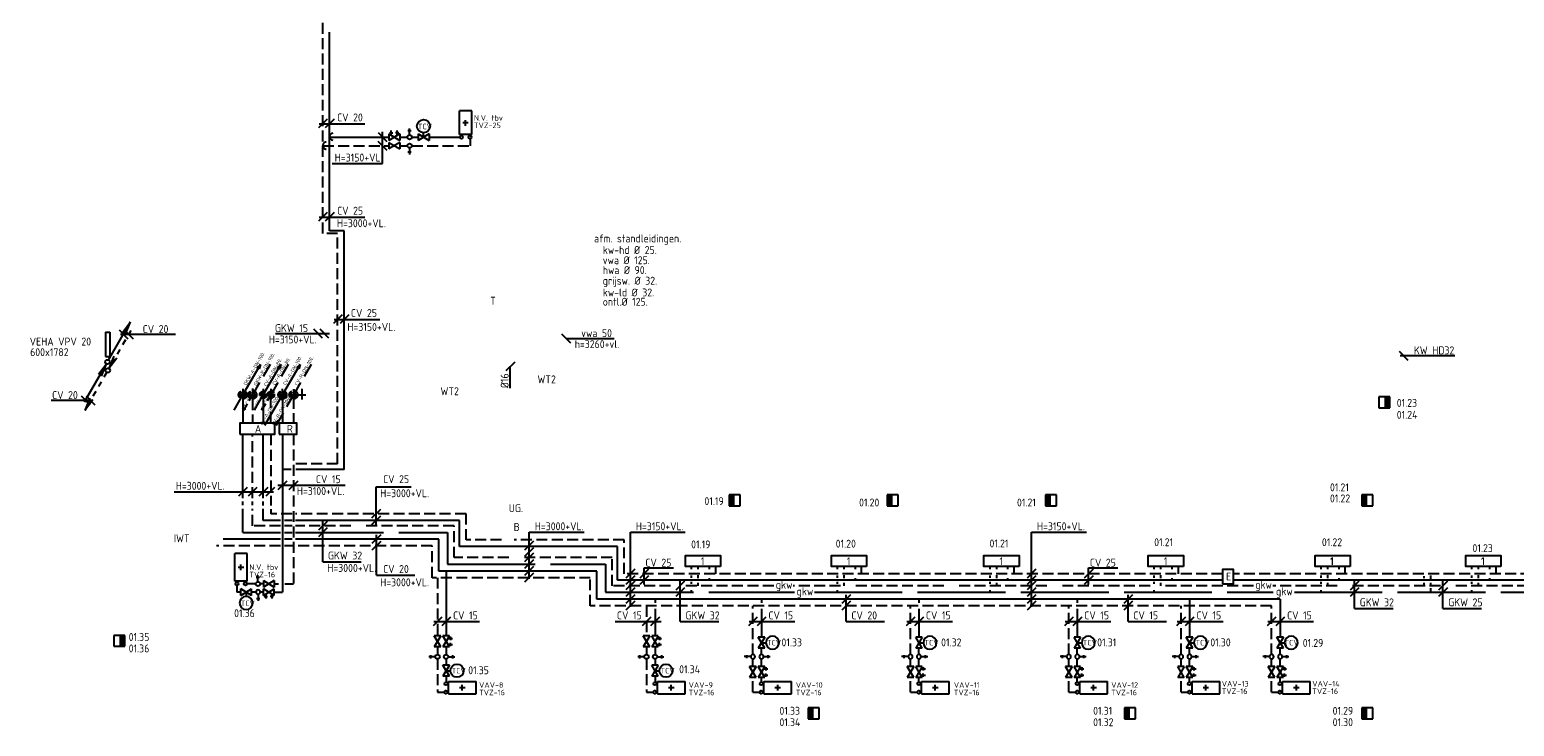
# Model space of a CAD drawing. Header units: millimetres. Extents: x -66418 to 28893, y 2823 to 51696.
# Tile 1 of 8: x -66418 to -32620, y 12749 to 28610. Entities that reach past the tile are written whole.
import ezdxf

# ---------------------------------------------------------------- set-up
doc = ezdxf.new("R2010")
doc.units = ezdxf.units.MM
doc.header["$LTSCALE"] = 50
for name, pattern in [('2322105', [47, 40, -7]), ('2322106', [47, 5, -2, 5, -2, 5, -2, 5, -2, 5, -2, 5, -7]), ('2322107', [2000, 1000, 1000]), ('2322108', [7, 5, -2]), ('DASHED2', [9.525, 6.35, -3.175]), ('HIDDEN', [0.375, 0.25, -0.125]), ('HIDDEN2', [4.7625, 3.175, -1.5875]), ('KOUDWATER', [8.4, 4.8, -1.2, 1.2, -1.2]), ('KW', [7, 4, -1, 1, -1])]:
    doc.linetypes.add(name, pattern=pattern)
for name, color, linetype in [('51-LEIDING', 3, 'Continuous'), ('52', 3, 'Continuous'), ('60', 7, 'Continuous'), ('60-CV', 3, 'Continuous'), ('60-TXT', 1, 'Continuous'), ('7KADERHALMOS', 2, 'Continuous'), ('SYM-W', 7, 'Continuous'), ('Thermostaat', 160, 'Continuous'), ('WL522---_VWA', 2, 'Continuous'), ('WL5310--_KW', 2, 'KOUDWATER'), ('WL532---_DBL', 6, 'Continuous'), ('WL532---_KW-LD', 5, 'KW'), ('WL550---_AANVOER', 4, 'Continuous'), ('WL550---_RETOUR', 4, 'Continuous'), ('WL5501--', 130, 'Continuous'), ('WL5501--_GKW-A', 4, 'Continuous'), ('WL5501-GKW', 4, 'Continuous'), ('WL5502--', 130, 'Continuous'), ('WL5502--_GKW-R', 4, 'HIDDEN'), ('WL561---_AANVOER', 10, 'Continuous'), ('WL561---_RETOUR', 10, 'Continuous'), ('WL5611--_CV-A', 3, 'Continuous'), ('WL5612--_CV-R', 3, 'DASHED2')]:
    doc.layers.add(name, color=color, linetype=linetype)
doc.styles.add('BURO-018', font='ISO96.shx', dxfattribs={"height": 90})
doc.styles.add('ISO', font='ISO.SHX')

# ---------------------------------------------------------------- blocks, each defined once
blk = doc.blocks.new('PR')
at = {"layer": 'WL532---_KW-LD', "color": 7, "linetype": 'HIDDEN2'}
blk.add_line((200, 346), (0, 0), dxfattribs=at)
at = {"layer": 'WL532---_KW-LD', "color": 7}
for p, q in [((0, 0), (12, 51)), ((0, 0), (21, 46)), ((0, 0), (29, 41)), ((38, 36), (0, 0)), ((38, 36), (12, 51))]:
    blk.add_line(p, q, dxfattribs=at)
blk = doc.blocks.new('PA')
at = {"layer": 'WL532---_KW-LD', "color": 7, "linetype": 'Continuous'}
blk.add_line((0, 0), (200, 346), dxfattribs=at)
at = {"layer": 'WL532---_KW-LD', "color": 7}
for p, q in [((162, 311), (200, 346)), ((200, 346), (171, 306)), ((200, 346), (179, 301)), ((200, 346), (188, 296)), ((162, 311), (188, 296))]:
    blk.add_line(p, q, dxfattribs=at)
blk = doc.blocks.new('001')
at = {"layer": '60', "color": 1, "linetype": 'Continuous'}
for p in [(0.25, 0.43), (3.42, 6.7), (4.1, 6.31)]:
    blk.add_line(p, (5.25, 9.09), dxfattribs=at)
blk.add_circle((0, 0), 0.5, dxfattribs=at)
blk = doc.blocks.new('004')
at = {"layer": '60', "color": 1, "linetype": 'Continuous'}
for p, q in [((3.42, 6.7), (5.25, 9.09)), ((4, 6.93), (5.25, 9.09)), ((4.1, 6.31), (5.25, 9.09)), ((1.5, 2.6), (2.13, 3.68)), ((2.75, 4.76), (3.38, 5.85)), ((0.25, 0.43), (0.88, 1.52))]:
    blk.add_line(p, q, dxfattribs=at)
blk.add_circle((0, 0), 0.5, dxfattribs=at)
blk = doc.blocks.new('005')
at = {"layer": '60', "color": 1, "linetype": 'Continuous'}
for p, q in [((-2.08, -2.82), (-0.25, -0.43)), ((-1.5, -2.6), (-0.25, -0.43)), ((-1.4, -3.22), (-0.25, -0.43)), ((-4, -6.93), (-3.38, -5.85)), ((-2.75, -4.76), (-2.13, -3.68)), ((-5.25, -9.09), (-4.63, -8.01))]:
    blk.add_line(p, q, dxfattribs=at)
blk.add_circle((0, 0), 0.5, dxfattribs=at)
blk = doc.blocks.new('006')
at = {"layer": '60', "linetype": 'Continuous'}
for name in ['004', '005']:
    blk.add_blockref(name, (0, 0), dxfattribs=at)
blk = doc.blocks.new('W6-16')
at = {"layer": 'SYM-W', "color": 2}
for p, q in [((0, 9), (0, -9)), ((0, 9), (8, 9)), ((2.25, 0), (5.85, 0)), ((4.05, 1.8), (4.05, -1.8)), ((8, 9), (8, -9)), ((0, -9), (8, -9))]:
    blk.add_line(p, q, dxfattribs=at)
blk = doc.blocks.new('3-12')
at = {"layer": 'SYM-W', "color": 2}
for p, q in [((-2.5, 1.5), (-2.5, -1.5)), ((2.5, 1.5), (-2.5, -1.5)), ((-2.5, 1.5), (2.5, -1.5)), ((0, 0), (0, 2)), ((2.5, 1.5), (2.5, -1.5))]:
    blk.add_line(p, q, dxfattribs=at)
blk.add_circle((0, 5), 3, dxfattribs=at)
blk = doc.blocks.new('W3-31')
at = {"layer": 'SYM-W', "color": 2}
for p, q in [((-0.75, 3), (0.75, 3)), ((0, 1), (0, 4))]:
    blk.add_line(p, q, dxfattribs=at)
blk.add_circle((0, 0), 1, dxfattribs=at)
blk = doc.blocks.new('A$C796256B5')
at = {"layer": 'SYM-W', "color": 7}
blk.add_line((319, 592), (119, 392), dxfattribs=at)
at = {"layer": 'WL5501--_GKW-A', "color": 7}
blk.add_line((215, 3), (215, 488), dxfattribs=at)
at = {"layer": 'WL5501--_GKW-A', "color": 7, "style": 'ISO'}
blk.add_text('%%c16', height=180, rotation=90, dxfattribs=at).set_placement((180, 0))
blk = doc.blocks.new('SW30485012')
at = {"color": 0, "linetype": 'Continuous'}
for p, q in [((-2.5, 2.5), (-2.5, -2.5)), ((2.5, 2.5), (-2.5, 2.5)), ((2.5, -2.5), (2.5, 2.5)), ((-2.5, -2.5), (2.5, -2.5))]:
    blk.add_line(p, q, dxfattribs=at)
blk.add_solid([(-2.5, 0), (2.5, 0), (-2.5, -2.5), (2.5, -2.5)], dxfattribs=at)
at = {"color": 0, "linetype": 'Continuous', "style": 'BURO-018', "flags": 1}
blk.add_attdef('W_ID', (0, 0), '', height=1.8, dxfattribs=at)

msp = doc.modelspace()

# ---------------------------------------------------------------- linework, layer by layer
at = {"layer": '60', "color": 2, "linetype": 'Continuous'}
for p, q in [((-64692, 21723), (-64692, 21166)), ((-64592, 21723), (-64592, 21166))]:
    msp.add_line(p, q, dxfattribs=at)
at = {"layer": '60', "color": 1, "linetype": 'Continuous'}
for p in [(-65172, 20137), (-64855, 20764), (-64787, 20725)]:
    msp.add_line(p, (-64672, 21003), dxfattribs=at)
at = {"layer": '60', "color": 2, "linetype": 'Continuous'}
for points in [[(-61634, 19401), (-60834, 19401), (-60834, 19651), (-61634, 19651)], [(-60739, 19401), (-60334, 19401), (-60334, 19651), (-60739, 19651)]]:
    msp.add_lwpolyline(points, close=True, dxfattribs=at)
at = {"layer": '60-CV', "color": 7}
for p, q in [((-64349, 21675), (-63102, 21675)), ((-61567, 20434), (-61567, 20192)), ((-61347, 20438), (-61347, 20190)), ((-61102, 20436), (-61102, 20190)), ((-60931, 20436), (-60931, 20190)), ((-60747, 20295), (-60585, 20295)), ((-60664, 20172), (-60664, 20436)), ((-60529, 20295), (-60304, 20295)), ((-60413, 20428), (-60413, 20188)), ((-65929, 20172), (-64983, 20172)), ((-60568, 18333), (-60768, 18133)), ((-60315, 18333), (-60515, 18133)), ((-61245, 18190), (-61445, 17990)), ((-60999, 18190), (-61199, 17990)), ((-60846, 18190), (-61046, 17990)), ((-58533, 18205), (-57731, 18205)), ((-58533, 17341), (-58533, 18205)), ((-58433, 17686), (-58633, 17486)), ((-59646, 17265), (-59846, 17065)), ((-58433, 17536), (-58633, 17336)), ((-58426, 17108), (-58626, 16908)), ((-58426, 16960), (-58626, 16760)), ((-54950, 16963), (-55150, 16763)), ((-55050, 16107), (-55050, 17173)), ((-55050, 17173), (-53795, 17173)), ((-52744, 15469), (-52744, 17173)), ((-52744, 17173), (-51495, 17173)), ((-43611, 15469), (-43611, 17173)), ((-43611, 17173), (-42362, 17173)), ((-54950, 16813), (-55150, 16613)), ((-54950, 16691), (-55150, 16491)), ((-54950, 16541), (-55150, 16341)), ((-54950, 16384), (-55150, 16184)), ((-54950, 16234), (-55150, 16034)), ((-52430, 15979), (-52430, 16356)), ((-52430, 16356), (-51761, 16356)), ((-43511, 16325), (-43711, 16125)), ((-42211, 16324), (-42411, 16124)), ((-42311, 15979), (-42311, 16356)), ((-42311, 16356), (-41642, 16356)), ((-51508, 16051), (-51708, 15851)), ((-51508, 15903), (-51708, 15703)), ((-43511, 16175), (-43711, 15975)), ((-43511, 16053), (-43711, 15853)), ((-43511, 15903), (-43711, 15703)), ((-42211, 16174), (-42411, 15974)), ((-36158, 16051), (-36358, 15851)), ((-36158, 15903), (-36358, 15703)), ((-34143, 16051), (-34343, 15851)), ((-34143, 15903), (-34343, 15703)), ((-47730, 15745), (-47930, 15545)), ((-47730, 15597), (-47930, 15397)), ((-43511, 15746), (-43711, 15546)), ((-43511, 15596), (-43711, 15396)), ((-41312, 15745), (-41512, 15545)), ((-41312, 15597), (-41512, 15397)), ((-40107, 15233), (-40307, 15033)), ((-39913, 15233), (-40113, 15033)), ((-38045, 15233), (-38245, 15033)), ((-37851, 15233), (-38051, 15033))]:
    msp.add_line(p, q, dxfattribs=at)
at = {"layer": '60-CV', "color": 7, "linetype": 'HIDDEN2'}
for centre, radius in [((-61567, 20295), 95), ((-61347, 20295), 95), ((-61102, 20295), 80), ((-60931, 20295), 80), ((-60664, 20295), 95), ((-60413, 20295), 95)]:
    msp.add_circle(centre, radius, dxfattribs=at)
at = {"layer": '60-CV', "linetype": '2322105'}
msp.add_circle((-61567, 20295), 60, dxfattribs=at)
at = {"layer": '7KADERHALMOS', "linetype": 'Continuous'}
for p, q in [((-64692, 21723), (-64592, 21723)), ((-64692, 21166), (-64592, 21166))]:
    msp.add_line(p, q, dxfattribs=at)
at = {"layer": 'SYM-W', "color": 2}
for p, q in [((-56355, 26761), (-56635, 26761)), ((-56635, 26222), (-56635, 26761)), ((-56355, 26222), (-56355, 26761)), ((-56434, 26486), (-56560, 26486)), ((-56497, 26423), (-56497, 26549)), ((-58243, 26238), (-57993, 26088)), ((-57993, 26238), (-58243, 26088)), ((-58243, 26238), (-58243, 26088)), ((-57993, 26044), (-58243, 25894)), ((-58243, 26044), (-57993, 25894)), ((-58243, 26044), (-58243, 25894)), ((-58225, 26262), (-58150, 26262)), ((-58187, 26204), (-58187, 26312)), ((-58012, 26262), (-58087, 26262)), ((-58049, 26204), (-58049, 26312)), ((-57993, 26238), (-57993, 26088)), ((-57993, 26044), (-57993, 25894)), ((-56355, 26222), (-56635, 26222))]:
    msp.add_line(p, q, dxfattribs=at)
at = {"layer": 'SYM-W', "color": 7}
for p, q in [((-59643, 26572), (-59843, 26372)), ((-59490, 26572), (-59690, 26372)), ((-58489, 26069), (-58289, 25869)), ((-58486, 26266), (-58286, 26066)), ((-59643, 24447), (-59843, 24247)), ((-59490, 24447), (-59690, 24247)), ((-59305, 22117), (-59505, 21917)), ((-59152, 22117), (-59352, 21917)), ((-64385, 21774), (-64185, 21574)), ((-64266, 21774), (-64066, 21574)), ((-59753, 21590), (-59953, 21790)), ((-59605, 21590), (-59805, 21790)), ((-54101, 21476), (-54301, 21676)), ((-65248, 20271), (-65048, 20071)), ((-65134, 20271), (-64934, 20071)), ((-61465, 18190), (-61665, 17990)), ((-59646, 17413), (-59846, 17213)), ((-52330, 16174), (-52530, 15974)), ((-57033, 15233), (-57233, 15033)), ((-56839, 15233), (-57039, 15033)), ((-52276, 15233), (-52476, 15033)), ((-52082, 15233), (-52282, 15033)), ((-49853, 15233), (-50053, 15033)), ((-49659, 15233), (-49859, 15033)), ((-46267, 15233), (-46467, 15033)), ((-46073, 15233), (-46273, 15033)), ((-42662, 15233), (-42862, 15033)), ((-42468, 15233), (-42668, 15033))]:
    msp.add_line(p, q, dxfattribs=at)
at = {"layer": 'SYM-W', "color": 2, "linetype": 'Continuous'}
for points in [[(-50690, 16388), (-51490, 16388), (-51490, 16638), (-50690, 16638)], [(-47367, 16388), (-48167, 16388), (-48167, 16638), (-47367, 16638)], [(-43894, 16388), (-44694, 16388), (-44694, 16638), (-43894, 16638)], [(-40154, 16388), (-40954, 16388), (-40954, 16638), (-40154, 16638)], [(-36356, 16388), (-37156, 16388), (-37156, 16638), (-36356, 16638)], [(-32925, 16388), (-33725, 16388), (-33725, 16638), (-32925, 16638)], [(-39263, 15992), (-39013, 15992), (-39013, 16319), (-39263, 16319)]]:
    msp.add_lwpolyline(points, close=True, dxfattribs=at)
at = {"layer": 'WL5310--_KW', "color": 7, "linetype": 'Continuous'}
for p, q in [((-35243, 21289), (-35043, 21089)), ((-35220, 21190), (-33974, 21190))]:
    msp.add_line(p, q, dxfattribs=at)
at = {"layer": 'WL532---_DBL', "color": 7}
for p, q in [((-60294, 20295), (-60132, 20295)), ((-60223, 20432), (-60223, 20190))]:
    msp.add_line(p, q, dxfattribs=at)
at = {"layer": 'WL550---_AANVOER', "color": 7}
msp.add_line((-61669, 20295), (-61479, 20295), dxfattribs=at)
at = {"layer": 'WL550---_RETOUR', "color": 7}
msp.add_line((-61427, 20295), (-61264, 20295), dxfattribs=at)
at = {"layer": 'WL5501--', "linetype": '2322105'}
for p, q in [((-61567, 20195), (-61567, 19651)), ((-61567, 17946), (-61567, 19397)), ((-61567, 17783), (-61567, 17866)), ((-61567, 17163), (-61567, 17697)), ((-61567, 17163), (-60709, 17163)), ((-60616, 17163), (-60445, 17163)), ((-60364, 17163), (-56908, 17163)), ((-56908, 17163), (-56908, 16439)), ((-56908, 16439), (-53307, 16439)), ((-53307, 16439), (-53307, 15801)), ((-51351, 16324), (-51351, 16388)), ((-48028, 16324), (-48028, 16388)), ((-44554, 16324), (-44554, 16388)), ((-40815, 16324), (-40815, 16388)), ((-37017, 16324), (-37017, 16388)), ((-33585, 16324), (-33585, 16388)), ((-51351, 16130), (-51351, 16180)), ((-51351, 15992), (-51351, 16042)), ((-48028, 16130), (-48028, 16180)), ((-48028, 15992), (-48028, 16042)), ((-44554, 16130), (-44554, 16180)), ((-44554, 15992), (-44554, 16042)), ((-40815, 16130), (-40815, 16180)), ((-40815, 15992), (-40815, 16042)), ((-37017, 16130), (-37017, 16180)), ((-37017, 15992), (-37017, 16042)), ((-34522, 16110), (-34522, 16182)), ((-34522, 15979), (-34522, 16015)), ((-34522, 15801), (-34522, 15894)), ((-33585, 16130), (-33585, 16180)), ((-33585, 15992), (-33585, 16042)), ((-53307, 15801), (-49010, 15801)), ((-51351, 15800), (-51351, 15850)), ((-48554, 15801), (-38107, 15801)), ((-48028, 15800), (-48028, 15850)), ((-44554, 15800), (-44554, 15850)), ((-40815, 15800), (-40815, 15850)), ((-37627, 15801), (-29126, 15801)), ((-37017, 15800), (-37017, 15850)), ((-33585, 15800), (-33585, 15850))]:
    msp.add_line(p, q, dxfattribs=at)
for centre, radius, start, end in [((-61561, 20265), 30.6, 101.1838, 258.8162), ((-61572, 20325), 30.5, 280.0223, 79.9777)]:
    msp.add_arc(centre, radius, start, end, dxfattribs=at)
at = {"layer": 'WL5501--_GKW-A', "color": 7}
for p, q in [((-59826, 26470), (-58785, 26470)), ((-58384, 25561), (-58384, 26285)), ((-59535, 25561), (-58384, 25561)), ((-59826, 24345), (-58785, 24345)), ((-59488, 22015), (-58447, 22015)), ((-60823, 21690), (-59591, 21690)), ((-54200, 21576), (-53114, 21576)), ((-63129, 18088), (-60867, 18088)), ((-59239, 18231), (-60769, 18231)), ((-59746, 16494), (-59746, 17415)), ((-58526, 16189), (-58526, 17110)), ((-59746, 16494), (-58870, 16494)), ((-52644, 16325), (-52844, 16125)), ((-52330, 16324), (-52530, 16124)), ((-58526, 16189), (-57649, 16189)), ((-52644, 16175), (-52844, 15975)), ((-52644, 16053), (-52844, 15853)), ((-52644, 15903), (-52844, 15703)), ((-51608, 15132), (-51608, 16053)), ((-36258, 15428), (-36258, 16053)), ((-34243, 15428), (-34243, 16053)), ((-52644, 15746), (-52844, 15546)), ((-52644, 15596), (-52844, 15396)), ((-47830, 15132), (-47830, 15741)), ((-41412, 15132), (-41412, 15741)), ((-36258, 15428), (-35381, 15428)), ((-34243, 15428), (-33366, 15428)), ((-57218, 15132), (-56177, 15132)), ((-53086, 15132), (-52044, 15132)), ((-51608, 15132), (-50731, 15132)), ((-50038, 15132), (-48997, 15132)), ((-47830, 15132), (-46954, 15132)), ((-46452, 15132), (-45410, 15132)), ((-42847, 15132), (-41805, 15132)), ((-41412, 15132), (-40535, 15132)), ((-40292, 15132), (-39250, 15132)), ((-38230, 15132), (-37189, 15132))]:
    msp.add_line(p, q, dxfattribs=at)
at = {"layer": 'WL5502--', "linetype": '2322106'}
for p, q in [((-61347, 20196), (-61347, 19651)), ((-61347, 17944), (-61347, 19397)), ((-61347, 17781), (-61347, 17866)), ((-61347, 17313), (-61347, 17701)), ((-60709, 17313), (-61347, 17313)), ((-60445, 17313), (-60616, 17313)), ((-56758, 17313), (-60364, 17313)), ((-56758, 16589), (-56758, 17313)), ((-53157, 16589), (-56758, 16589)), ((-53157, 15951), (-53157, 16589)), ((-51201, 16324), (-51201, 16388)), ((-47878, 16324), (-47878, 16388)), ((-44404, 16324), (-44404, 16388)), ((-40665, 16324), (-40665, 16388)), ((-36867, 16324), (-36867, 16388)), ((-33435, 16324), (-33435, 16388)), ((-49480, 15951), (-53157, 15951)), ((-51201, 16120), (-51201, 16187)), ((-51201, 15951), (-51201, 16018)), ((-38559, 15951), (-49036, 15951)), ((-47878, 16120), (-47878, 16187)), ((-47878, 15951), (-47878, 16018)), ((-44404, 16120), (-44404, 16187)), ((-44404, 15951), (-44404, 16018)), ((-40665, 16120), (-40665, 16187)), ((-40665, 15951), (-40665, 16018)), ((-29602, 15951), (-38117, 15951)), ((-36867, 16120), (-36867, 16187)), ((-36867, 15951), (-36867, 16018)), ((-34672, 16120), (-34672, 16166)), ((-34672, 15951), (-34672, 16019)), ((-33435, 16120), (-33435, 16187)), ((-33435, 15951), (-33435, 16018))]:
    msp.add_line(p, q, dxfattribs=at)
msp.add_circle((-61347, 20295), 60, dxfattribs=at)
for centre, radius, start, end in [((-61341, 20265), 30.6, 101.1838, 258.8162), ((-61352, 20325), 30.5, 280.0223, 79.9777)]:
    msp.add_arc(centre, radius, start, end, dxfattribs=at)
at = {"layer": 'WL561---_AANVOER', "linetype": '2322107'}
for p, q in [((-59595, 24030), (-59595, 28552)), ((-59595, 26163), (-58244, 26163)), ((-57995, 26163), (-57820, 26163)), ((-57717, 26163), (-57576, 26163)), ((-57325, 26163), (-56622, 26163)), ((-59257, 24030), (-59595, 24030)), ((-59257, 18593), (-59257, 24030)), ((-61101, 20202), (-61101, 19651)), ((-60664, 20194), (-60664, 19651)), ((-61101, 17944), (-61101, 19397)), ((-60664, 19401), (-60664, 15806)), ((-60467, 18593), (-60664, 18593)), ((-59257, 18593), (-60360, 18593)), ((-61101, 17777), (-61101, 17868)), ((-61101, 17436), (-61101, 17697)), ((-60709, 17436), (-61101, 17436)), ((-60445, 17436), (-60616, 17436)), ((-56635, 17436), (-60364, 17436)), ((-56635, 16841), (-56635, 17436)), ((-60709, 17008), (-62014, 17008)), ((-60445, 17008), (-60616, 17008)), ((-57106, 17008), (-60364, 17008)), ((-57106, 16283), (-57106, 17008)), ((-53034, 16841), (-56635, 16841)), ((-53034, 16074), (-53034, 16841)), ((-53505, 16283), (-57106, 16283)), ((-56939, 16283), (-56939, 14808)), ((-53505, 15645), (-53505, 16283)), ((-50951, 16388), (-50951, 16324)), ((-47628, 16388), (-47628, 16324)), ((-44154, 16388), (-44154, 16324)), ((-40415, 16388), (-40415, 16324)), ((-36617, 16388), (-36617, 16324)), ((-33185, 16388), (-33185, 16324)), ((-61699, 15958), (-61699, 15806)), ((-39261, 16074), (-53034, 16074)), ((-50951, 16124), (-50951, 16074)), ((-47628, 16124), (-47628, 16074)), ((-44154, 16124), (-44154, 16074)), ((-40415, 16124), (-40415, 16074)), ((-22078, 16074), (-39013, 16074)), ((-36617, 16124), (-36617, 16074)), ((-33185, 16124), (-33185, 16074)), ((-61615, 15806), (-61699, 15806)), ((-61272, 15806), (-61364, 15806)), ((-61098, 15806), (-61169, 15806)), ((-60850, 15806), (-60664, 15806)), ((-37951, 15645), (-53505, 15645)), ((-52182, 15645), (-52182, 15557)), ((-49759, 15645), (-49759, 15557)), ((-46173, 15645), (-46173, 15557)), ((-42568, 15645), (-42568, 15557)), ((-40013, 15645), (-40013, 14779)), ((-37951, 15645), (-37951, 14779)), ((-52182, 15427), (-52182, 14808)), ((-49759, 15427), (-49759, 14779)), ((-46173, 15427), (-46173, 14779)), ((-42568, 15427), (-42568, 14779)), ((-56939, 14559), (-56939, 14384)), ((-52182, 14559), (-52182, 14384)), ((-56939, 14282), (-56939, 14141)), ((-52182, 14282), (-52182, 14141)), ((-49759, 14386), (-49759, 14527)), ((-49759, 14109), (-49759, 14284)), ((-46173, 14386), (-46173, 14527)), ((-46173, 14109), (-46173, 14284)), ((-42568, 14386), (-42568, 14527)), ((-42568, 14109), (-42568, 14284)), ((-40013, 14387), (-40013, 14528)), ((-40013, 14109), (-40013, 14284)), ((-37951, 14386), (-37951, 14527)), ((-37951, 14109), (-37951, 14284)), ((-56939, 13889), (-56939, 13758)), ((-52182, 13889), (-52182, 13758)), ((-49759, 13752), (-49759, 13861)), ((-46173, 13752), (-46173, 13861)), ((-42568, 13752), (-42568, 13861)), ((-40013, 13752), (-40013, 13861)), ((-37951, 13752), (-37951, 13861))]:
    msp.add_line(p, q, dxfattribs=at)
for centre, radius in [((-61102, 20295), 45), ((-60664, 20295), 60), ((-40016, 13718), 35)]:
    msp.add_circle(centre, radius, dxfattribs=at)
for centre, radius, start, end in [((-59515, 26176), 80.4, 90, 270), ((-61098, 20273), 22.8, 98.9352, 261.0648), ((-61107, 20318), 23.2, 284.113, 75.887), ((-60658, 20265), 30.5, 100.3207, 259.6793), ((-60669, 20325), 30.5, 279.9917, 80.0083)]:
    msp.add_arc(centre, radius, start, end, dxfattribs=at)
at = {"layer": 'WL561---_RETOUR', "linetype": '2322108'}
for p, q in [((-59745, 23967), (-59745, 39983)), ((-56393, 26124), (-56393, 25969)), ((-59745, 25969), (-58243, 25969)), ((-57994, 25969), (-57819, 25969)), ((-57720, 25969), (-56393, 25969)), ((-59407, 23967), (-59745, 23967)), ((-59407, 18728), (-59407, 23967)), ((-60931, 19651), (-60931, 20206)), ((-60411, 20228), (-60411, 19651)), ((-60931, 19397), (-60931, 17777)), ((-60411, 19401), (-60411, 15991)), ((-59407, 18728), (-60411, 18728)), ((-60931, 17691), (-60931, 17586)), ((-60445, 17586), (-60931, 17586)), ((-56485, 17586), (-60364, 17586)), ((-56485, 16991), (-56485, 17586)), ((-55678, 16991), (-56485, 16991)), ((-52884, 16991), (-55391, 16991)), ((-52884, 16224), (-52884, 16991)), ((-60709, 16858), (-62168, 16858)), ((-57256, 16858), (-60616, 16858)), ((-57256, 16133), (-57256, 16858)), ((-39264, 16224), (-52884, 16224)), ((-50801, 16224), (-50801, 16388)), ((-47478, 16224), (-47478, 16388)), ((-44004, 16224), (-44004, 16388)), ((-40265, 16224), (-40265, 16388)), ((-22078, 16224), (-39013, 16224)), ((-36467, 16224), (-36467, 16388)), ((-33035, 16224), (-33035, 16388)), ((-61272, 15991), (-61473, 15991)), ((-61098, 15991), (-61173, 15991)), ((-60850, 15991), (-60751, 15991)), ((-60607, 15991), (-60411, 15991)), ((-53655, 16133), (-57256, 16133)), ((-57133, 16133), (-57133, 14811)), ((-53655, 15495), (-53655, 16133)), ((-38145, 15495), (-53655, 15495)), ((-52376, 15495), (-52376, 14811)), ((-49953, 14384), (-49953, 15495)), ((-46367, 14384), (-46367, 15495)), ((-42762, 14384), (-42762, 15495)), ((-40207, 14384), (-40207, 15495)), ((-38145, 14384), (-38145, 15495)), ((-57133, 14559), (-57133, 14384)), ((-52376, 14559), (-52376, 14384)), ((-57133, 14284), (-57133, 13526)), ((-52376, 14284), (-52376, 13526)), ((-49953, 14110), (-49953, 14285)), ((-46367, 14110), (-46367, 14285)), ((-42762, 14110), (-42762, 14285)), ((-40207, 14110), (-40207, 14285)), ((-38145, 14110), (-38145, 14285)), ((-49953, 13526), (-49953, 13861)), ((-46367, 13526), (-46367, 13861)), ((-42762, 13526), (-42762, 13861)), ((-40207, 13526), (-40207, 13861)), ((-38145, 13526), (-38145, 13861)), ((-57133, 13526), (-56975, 13526)), ((-52376, 13526), (-52217, 13526)), ((-49953, 13526), (-49795, 13526)), ((-46367, 13526), (-46208, 13526)), ((-42762, 13526), (-42603, 13526)), ((-40207, 13526), (-40048, 13526)), ((-38145, 13526), (-37987, 13526))]:
    msp.add_line(p, q, dxfattribs=at)
for centre, radius in [((-60931, 20295), 45), ((-60413, 20295), 60), ((-40016, 13527), 35)]:
    msp.add_circle(centre, radius, dxfattribs=at)
for centre, radius, start, end in [((-59665, 25972), 80.4, 90, 270), ((-60927, 20273), 22.8, 98.9352, 261.0648), ((-60936, 20318), 23.2, 284.113, 75.887), ((-60407, 20265), 30.5, 100.3207, 259.6793)]:
    msp.add_arc(centre, radius, start, end, dxfattribs=at)
at = {"layer": 'WL5611--_CV-A', "color": 7}
msp.add_line((-61175, 20295), (-61038, 20295), dxfattribs=at)
at = {"layer": 'WL5611--_CV-A', "color": 1, "linetype": 'Continuous'}
for centre in [(-56586, 26164), (-61699, 15993), (-56942, 13718), (-52185, 13718), (-49762, 13718), (-46176, 13718), (-42571, 13718), (-37955, 13718)]:
    msp.add_circle(centre, 35, dxfattribs=at)
at = {"layer": 'WL5612--_CV-R', "color": 7}
msp.add_line((-61003, 20295), (-60860, 20295), dxfattribs=at)
at = {"layer": 'WL5612--_CV-R', "color": 3, "linetype": 'Continuous'}
for p, q in [((-61099, 16066), (-61099, 15916)), ((-60849, 16066), (-61099, 15916)), ((-61099, 16066), (-60849, 15916)), ((-60849, 16066), (-60849, 15916)), ((-61099, 15731), (-60849, 15881)), ((-60849, 15731), (-61099, 15881)), ((-61099, 15731), (-61099, 15881)), ((-61081, 15707), (-61006, 15707)), ((-61043, 15765), (-61043, 15657)), ((-60868, 15707), (-60943, 15707)), ((-60905, 15765), (-60905, 15657)), ((-60849, 15731), (-60849, 15881)), ((-57058, 14808), (-57208, 14808)), ((-57058, 14808), (-57208, 14558)), ((-57058, 14558), (-57208, 14808)), ((-57058, 14558), (-57208, 14558)), ((-56864, 14558), (-57014, 14808)), ((-56864, 14808), (-57014, 14808)), ((-56864, 14808), (-57014, 14558)), ((-56864, 14558), (-57014, 14558)), ((-56898, 14752), (-56790, 14752)), ((-56898, 14614), (-56790, 14614)), ((-56840, 14789), (-56840, 14714)), ((-56840, 14577), (-56840, 14652)), ((-52301, 14808), (-52451, 14808)), ((-52301, 14808), (-52451, 14558)), ((-52301, 14558), (-52451, 14808)), ((-52301, 14558), (-52451, 14558)), ((-52107, 14558), (-52257, 14808)), ((-52107, 14808), (-52257, 14808)), ((-52107, 14808), (-52257, 14558)), ((-52107, 14558), (-52257, 14558)), ((-52140, 14752), (-52033, 14752)), ((-52140, 14614), (-52033, 14614)), ((-52083, 14789), (-52083, 14714)), ((-52083, 14577), (-52083, 14652)), ((-49878, 14111), (-50028, 14111)), ((-49878, 13861), (-50028, 14111)), ((-49878, 14111), (-50028, 13861)), ((-49878, 13861), (-50028, 13861)), ((-49684, 14111), (-49834, 14111)), ((-49684, 14111), (-49834, 13861)), ((-49684, 13861), (-49834, 14111)), ((-49684, 13861), (-49834, 13861)), ((-49718, 14054), (-49610, 14054)), ((-49718, 13917), (-49610, 13917)), ((-49660, 14092), (-49660, 14017)), ((-49660, 13879), (-49660, 13954)), ((-46292, 14111), (-46442, 13861)), ((-46292, 13861), (-46442, 14111)), ((-46292, 14111), (-46442, 14111)), ((-46292, 13861), (-46442, 13861)), ((-46098, 13861), (-46248, 14111)), ((-46098, 14111), (-46248, 13861)), ((-46098, 14111), (-46248, 14111)), ((-46098, 13861), (-46248, 13861)), ((-46131, 14054), (-46024, 14054)), ((-46131, 13917), (-46024, 13917)), ((-46074, 14092), (-46074, 14017)), ((-46074, 13879), (-46074, 13954)), ((-42687, 14111), (-42837, 13861)), ((-42687, 13861), (-42837, 14111)), ((-42687, 14111), (-42837, 14111)), ((-42687, 13861), (-42837, 13861)), ((-42493, 13861), (-42643, 14111)), ((-42493, 14111), (-42643, 13861)), ((-42493, 14111), (-42643, 14111)), ((-42493, 13861), (-42643, 13861)), ((-42526, 14054), (-42419, 14054)), ((-42526, 13917), (-42419, 13917)), ((-42469, 14092), (-42469, 14017)), ((-42469, 13879), (-42469, 13954)), ((-40132, 14111), (-40282, 13861)), ((-40132, 13861), (-40282, 14111)), ((-40132, 14111), (-40282, 14111)), ((-40132, 13861), (-40282, 13861)), ((-39938, 13861), (-40088, 14111)), ((-39938, 14111), (-40088, 13861)), ((-39938, 14111), (-40088, 14111)), ((-39938, 13861), (-40088, 13861)), ((-39971, 14054), (-39864, 14054)), ((-39971, 13917), (-39864, 13917)), ((-39914, 14092), (-39914, 14017)), ((-39914, 13879), (-39914, 13954)), ((-38070, 14111), (-38220, 13861)), ((-38070, 13861), (-38220, 14111)), ((-38070, 14111), (-38220, 14111)), ((-38070, 13861), (-38220, 13861)), ((-37876, 13861), (-38026, 14111)), ((-37876, 14111), (-38026, 13861)), ((-37876, 14111), (-38026, 14111)), ((-37876, 13861), (-38026, 13861)), ((-37910, 14054), (-37803, 14054)), ((-37910, 13917), (-37803, 13917)), ((-37853, 14092), (-37853, 14017)), ((-37853, 13879), (-37853, 13954))]:
    msp.add_line(p, q, dxfattribs=at)
at = {"layer": 'WL5612--_CV-R', "color": 1, "linetype": 'Continuous'}
for centre in [(-56396, 26164), (-61508, 15993), (-56942, 13527), (-52185, 13527), (-49762, 13527), (-46176, 13527), (-42571, 13527), (-37955, 13527)]:
    msp.add_circle(centre, 35, dxfattribs=at)
at = {"layer": 'WL5612--_CV-R'}
msp.add_arc((-60418, 20325), 30.5, 279.9917, 80.0083, dxfattribs=at)

# ---------------------------------------------------------------- block references
at = {"layer": '51-LEIDING', "color": 3, "linetype": 'Continuous', "xscale": 35, "yscale": 35, "zscale": 35}
for p, rotation in [((-61467, 16367), 180), ((-56569, 13487), 90), ((-51811, 13487), 90), ((-49389, 13487), 90), ((-45802, 13487), 90), ((-42198, 13487), 90), ((-39642, 13487), 90), ((-37581, 13487), 90)]:
    msp.add_blockref('W6-16', p, dxfattribs=dict(at, rotation=rotation))
at = {"layer": '60', "linetype": 'Continuous', "xscale": 100, "yscale": 100, "zscale": 100, "rotation": 180}
msp.add_blockref('006', (-64640, 20852), dxfattribs=at)
at = {"layer": '60', "linetype": 'Continuous', "xscale": 100, "yscale": 100, "zscale": 100}
msp.add_blockref('001', (-64647, 21046), dxfattribs=at)
at = {"layer": '60-CV', "xscale": 2, "yscale": 2, "zscale": 2}
for name, p in [('PA', (-60664, 20295)), ('PR', (-60413, 20295))]:
    msp.add_blockref(name, p, dxfattribs=at)
at = {"layer": '60-CV'}
for name, p in [('PA', (-61767, 19949)), ('PR', (-61547, 19949)), ('PA', (-61302, 19949)), ('PR', (-61131, 19949))]:
    msp.add_blockref(name, p, dxfattribs=at)
at = {"layer": 'SYM-W', "linetype": 'Continuous', "yscale": 50, "zscale": 50}
for p, xscale, rotation in [((-61490, 15806), -50, 180), ((-49759, 14653), -50, 270), ((-46173, 14653), -50, 270), ((-42568, 14653), -50, 270), ((-56939, 14015), 50, 270), ((-52182, 14015), 50, 270)]:
    msp.add_blockref('3-12', p, dxfattribs=dict(at, xscale=xscale, rotation=rotation))
at = {"layer": 'Thermostaat', "xscale": 50, "yscale": 50, "zscale": 50}
for p, rotation in [((-35580, 20122), 89.99999999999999), ((-50369, 17894), 270), ((-46769, 17894), 270), ((-43169, 17894), 270), ((-35969, 17894), 270), ((-64381, 14695), 89.99999999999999), ((-48569, 13044), 270), ((-41369, 13044), 270), ((-35969, 13044), 270)]:
    msp.add_blockref('SW30485012', p, dxfattribs=dict(at, rotation=rotation))
at = {"layer": 'WL522---_VWA'}
msp.add_blockref('A$C796256B5', (-55695, 20447), dxfattribs=at)
at = {"layer": 'WL532---_DBL', "xscale": 2, "yscale": 2, "zscale": 2}
for name, p in [('PA', (-61567, 20295)), ('PR', (-61347, 20295)), ('PA', (-61102, 20295)), ('PR', (-60931, 20295)), ('PA', (-61064, 19603)), ('PR', (-60813, 19603))]:
    msp.add_blockref(name, p, dxfattribs=at)
at = {"layer": 'WL5611--_CV-A', "linetype": 'Continuous', "xscale": 50, "yscale": 50, "zscale": 50}
msp.add_blockref('3-12', (-57451, 26163), dxfattribs=at)
at = {"layer": 'WL5611--_CV-A', "linetype": 'Continuous', "xscale": -50, "yscale": 50, "zscale": 50, "rotation": 270}
for p in [(-40013, 14653), (-37951, 14653)]:
    msp.add_blockref('3-12', p, dxfattribs=at)
at = {"layer": 'WL5612--_CV-R', "color": 3, "linetype": 'Continuous', "xscale": 50, "yscale": 50, "zscale": 50}
for p in [(-57769, 26163), (-61223, 15991)]:
    msp.add_blockref('W3-31', p, dxfattribs=at)
at = {"layer": 'WL5612--_CV-R', "color": 3, "linetype": 'Continuous', "yscale": 50, "zscale": 50}
for p, xscale, rotation in [((-57769, 25969), 50, 180), ((-61220, 15806), -50, 180), ((-57133, 14333), 50, 90), ((-56939, 14334), 50, 270), ((-52376, 14333), 50, 90), ((-52182, 14334), 50, 270), ((-49953, 14335), -50, 90), ((-49759, 14335), -50, 270), ((-46367, 14335), -50, 90), ((-46173, 14335), -50, 270), ((-42762, 14335), -50, 90), ((-42568, 14335), -50, 270), ((-40207, 14335), -50, 90), ((-40013, 14335), -50, 270), ((-38145, 14335), -50, 90), ((-37951, 14335), -50, 270)]:
    msp.add_blockref('W3-31', p, dxfattribs=dict(at, xscale=xscale, rotation=rotation))

# ---------------------------------------------------------------- texts
at = {"layer": '52', "color": 7, "style": 'ISO'}
for s, p in [('T', (-55933, 22348)), ('WT2', (-54858, 20559)), ('WT2', (-57066, 20288)), ('UG.', (-55512, 17625)), ('B', (-55399, 17197)), ('IWT', (-63138, 16940))]:
    msp.add_text(s, height=180, dxfattribs=at).set_placement(p)
at = {"layer": '60', "color": 1, "linetype": 'Continuous', "style": 'ISO'}
for s, p in [('A', (-61292, 19432)), ('R', (-60562, 19432)), ('1', (-51137, 16418)), ('1', (-47814, 16418)), ('1', (-44340, 16418)), ('1', (-40600, 16418)), ('1', (-40599, 16418)), ('1', (-36816, 16418)), ('1', (-36802, 16418)), ('1', (-33377, 16418)), ('1', (-33371, 16418))]:
    msp.add_text(s, height=180, dxfattribs=at).set_placement(p)
at = {"layer": '60-CV', "color": 7, "style": 'ISO'}
for s, p in [('H=3150+VL.', (-59474, 25608)), ('H=3000+VL.', (-59424, 24113)), ('afm. standleidingen.', (-53569, 23768)), ('kw-hd %%c 25.', (-53372, 23504)), ('vwa %%c 125.', (-53372, 23271)), ('grijsw. %%c 32.', (-53372, 22805)), ('hwa %%c 90.', (-53372, 23047)), ('kw-ld %%c 32.', (-53372, 22537)), ('ontl.%%c 125.', (-53372, 22326)), ('CV 20', (-63846, 21704)), ('H=3150+VL.', (-60975, 21467)), ('H=3150+VL.', (-59187, 21751)), ('CV 20', (-65909, 20201)), ('H=3000+VL.', (-63093, 18135)), ('CV 25', (-58373, 18286)), ('H=3100+VL.', (-60337, 18015)), ('H=3000+VL.', (-58440, 17965)), ('H=3000+VL.', (-54920, 17213)), ('H=3150+VL.', (-52620, 17213)), ('H=3150+VL.', (-43487, 17213)), ('CV 25', (-52402, 16385)), ('CV 25', (-42283, 16385)), ('H=3000+VL.', (-59644, 16264)), ('CV 20', (-58373, 16240)), ('H=3000+VL.', (-58440, 15937))]:
    msp.add_text(s, height=180, dxfattribs=at).set_placement(p)
for s, height, p in [('GKW-A-DN-100.', 80, (-61488, 20504)), ('GKW-R-DN-100.', 80, (-61257, 20492)), ('CV-A-DN-80.', 80, (-61030, 20481)), ('CV-R-DN-80.', 80, (-60832, 20507)), ('CV-A-DN-100.', 80, (-60588, 20504)), ('CV-R-DN-100.', 80, (-60323, 20498)), ('GKW-R-DN-100.', 40, (-61561, 19964)), ('CV-A-DN-80.', 40, (-61311, 19969)), ('CV-A-DN-100.', 80, (-61114, 19597)), ('CV-R-DN-80.', 40, (-61127, 19982)), ('CV-R-DN-100.', 80, (-60849, 19591))]:
    msp.add_text(s, height=height, rotation=60, dxfattribs=at).set_placement(p)
at = {"layer": '60-TXT', "color": 7, "linetype": 'Continuous', "style": 'ISO'}
for s, p in [('VEHA VPV 20', (-66419, 21419)), ('600x1782', (-66408, 21178))]:
    msp.add_text(s, height=180, dxfattribs=at).set_placement(p)
at = {"layer": 'SYM-W', "color": 1, "linetype": 'Continuous', "style": 'ISO'}
for s, height, p in [('E', 180, (-39182, 16070)), ('TCV', 126, (-61615, 15486)), ('TCV', 126, (-49634, 14590)), ('TCV', 126, (-46048, 14590)), ('TCV', 126, (-42443, 14590)), ('TCV', 126, (-39877, 14590)), ('TCV', 126, (-37851, 14590)), ('TCV', 126, (-56814, 13952)), ('TCV', 126, (-52057, 13952))]:
    msp.add_text(s, height=height, dxfattribs=at).set_placement(p)
at = {"layer": 'Thermostaat', "color": 0, "style": 'ISO'}
for s, p in [('01.23', (-35296, 20023)), ('01.24', (-35296, 19752)), ('01.21', (-36816, 18100)), ('01.19', (-51057, 17786)), ('01.20', (-47536, 17754)), ('01.21', (-43942, 17754)), ('01.22', (-36816, 17848)), ('01.19', (-51360, 16801)), ('01.20', (-48069, 16817)), ('01.21', (-44567, 16822)), ('01.21', (-40818, 16850)), ('01.22', (-37000, 16850)), ('01.23', (-33572, 16715)), ('01.36', (-61764, 15234)), ('01.35', (-64165, 14692)), ('01.36', (-64165, 14432)), ('01.33', (-49304, 14570)), ('01.32', (-45669, 14570)), ('01.31', (-42116, 14570)), ('01.30', (-39540, 14570)), ('01.29', (-37436, 14557)), ('01.35', (-56435, 13935)), ('01.34', (-51633, 13957)), ('01.33', (-49349, 13012)), ('01.31', (-42208, 13012)), ('01.29', (-36756, 13012)), ('01.34', (-49349, 12752)), ('01.32', (-42208, 12752)), ('01.30', (-36756, 12752))]:
    msp.add_text(s, height=180, dxfattribs=at).set_placement(p)
at = {"layer": 'WL5310--_KW', "color": 7, "linetype": 'Continuous', "style": 'ISO'}
msp.add_text('KW HD32', height=180, dxfattribs=at).set_placement((-34905, 21219))
at = {"layer": 'WL5501--_GKW-A', "color": 7, "style": 'ISO'}
for s, p in [('CV 20', (-59420, 26523)), ('CV 25', (-59420, 24399)), ('CV 25', (-59105, 22069)), ('GKW 15', (-60835, 21725)), ('vwa 50', (-53863, 21611)), ('h=3260+vl.', (-54010, 21360)), ('CV 15', (-59902, 18285)), ('GKW 32', (-59628, 16547)), ('GKW 32', (-36139, 15482)), ('GKW 25', (-34124, 15482)), ('CV 15', (-56781, 15185)), ('CV 15', (-53049, 15185)), ('GKW 32', (-51489, 15185)), ('CV 15', (-49601, 15185)), ('CV 20', (-47712, 15185)), ('CV 15', (-46015, 15185)), ('CV 15', (-42410, 15185)), ('CV 15', (-41293, 15185)), ('CV 15', (-39855, 15185)), ('CV 15', (-37793, 15185))]:
    msp.add_text(s, height=180, dxfattribs=at).set_placement(p)
at = {"layer": 'WL5501-GKW', "color": 1, "style": 'ISO'}
for p in [(-49433, 15882), (-38518, 15882)]:
    msp.add_text('gkw', height=180, dxfattribs=at).set_placement(p)
at = {"layer": 'WL5502--_GKW-R', "color": 1, "style": 'ISO'}
for p in [(-48959, 15732), (-38044, 15732)]:
    msp.add_text('gkw', height=180, dxfattribs=at).set_placement(p)
at = {"layer": 'WL5611--_CV-A', "color": 1, "linetype": 'Continuous', "style": 'ISO'}
msp.add_text('TCV', height=126, dxfattribs=at).set_placement((-57583, 26343))
at = {"layer": 'WL5611--_CV-A', "color": 7, "linetype": 'Continuous', "style": 'ISO'}
for s, p in [('TVZ-25', (-56305, 26370)), ('N.V. tbv', (-56305, 26539)), ('TVZ-16', (-61419, 16141)), ('N.V. tbv', (-61419, 16310)), ('VAV-8', (-56188, 13626)), ('TVZ-16', (-56188, 13456)), ('VAV-9', (-51417, 13626)), ('TVZ-16', (-51417, 13456)), ('VAV-10', (-48978, 13626)), ('TVZ-16', (-48978, 13456)), ('VAV-11', (-45380, 13626)), ('TVZ-16', (-45380, 13456)), ('VAV-12', (-41797, 13626)), ('TVZ-16', (-41797, 13456)), ('VAV-13', (-39281, 13654)), ('TVZ-16', (-39281, 13485)), ('VAV-14', (-37219, 13654)), ('TVZ-16', (-37219, 13485))]:
    msp.add_text(s, height=126, dxfattribs=at).set_placement(p)

doc.saveas('drawing.dxf')
